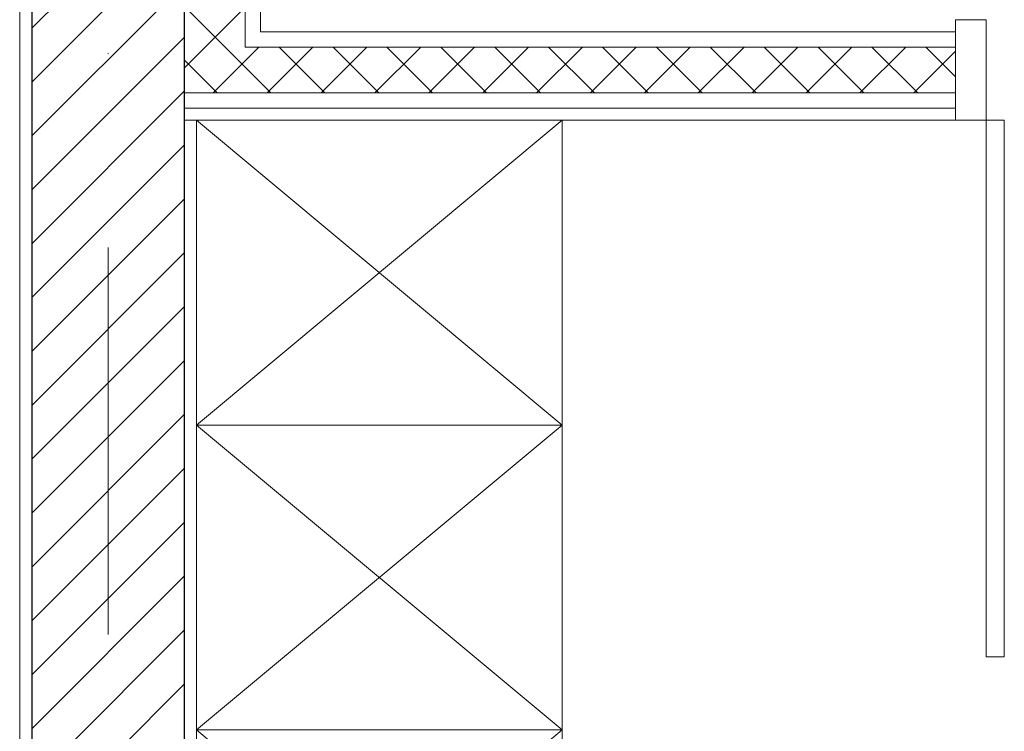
# Model space of a CAD drawing. Header units: metres. Extents: x 10441 to 19716, y -6570 to 1447.
# Tile 59 of 136: x 15544 to 15706, y -3508 to -3391. Entities that reach past the tile are written whole.
import ezdxf
from ezdxf.enums import TextEntityAlignment as Align

# ---------------------------------------------------------------- set-up
doc = ezdxf.new("R2010")
doc.units = ezdxf.units.M
doc.header["$MEASUREMENT"] = 0
doc.linetypes.add('DASHDOT', pattern=[25.4, 12.7, -6.35, 0, -6.35])
for name, color, linetype, lineweight in [('#elektryczne', 8, 'Continuous', 20), ('A_DRZWI', 8, 'Continuous', 5), ('A_HACZE', 8, 'Continuous', 5), ('A_OSIE', 8, 'Continuous', 13), ('A_OZACZENIE DRZWI', 8, 'Continuous', 13), ('A_OZNACZENIA OKIEN', 8, 'Continuous', 13), ('A_PROJEKTOWANE ŚCIANY MUROWANE NOŚNE', 8, 'Continuous', 30), ('A_SCIANY DZIALOWE GK', 8, 'Continuous', 5), ('A_TYNK', 8, 'Continuous', 5), ('A_WYPOSAZENIE', 8, 'Continuous', 5)]:
    doc.layers.add(name, color=color, linetype=linetype, lineweight=lineweight)
doc.styles.add('m1_romans', font='romans.shx', dxfattribs={"width": 0.8})

# ---------------------------------------------------------------- blocks, each defined once
blk = doc.blocks.new('podkład')
at = {"layer": 'A_DRZWI', "color": 8, "ltscale": 2}
for points in [[(11520.29, -1146.2), (11515.29, -1146.2), (11515.29, -1162.7), (11520.29, -1162.7)], [(11520.29, -1250.7), (11523.29, -1250.7), (11523.29, -1162.7), (11520.29, -1162.7)]]:
    blk.add_lwpolyline(points, close=True, dxfattribs=at)
at = {"layer": 'A_HACZE', "color": 8, "linetype": 'Continuous'}
for p, q in [((11388.8, -1122.6), (11363.8, -1147.6)), ((11388.8, -1131.44), (11363.8, -1156.44)), ((11388.8, -1140.27), (11363.8, -1165.27)), ((11403.02, -1158.2), (11388.79, -1143.97)), ((11398.79, -1144.13), (11388.79, -1154.13)), ((11388.8, -1149.11), (11363.8, -1174.11)), ((11401.05, -1150.7), (11393.55, -1158.2)), ((11409.89, -1150.7), (11402.39, -1158.2)), ((11411.85, -1158.2), (11404.35, -1150.7)), ((11418.73, -1150.7), (11411.23, -1158.2)), ((11420.69, -1158.2), (11413.19, -1150.7)), ((11427.57, -1150.7), (11420.07, -1158.2)), ((11429.53, -1158.2), (11422.03, -1150.7)), ((11436.41, -1150.7), (11428.91, -1158.2)), ((11438.37, -1158.2), (11430.87, -1150.7)), ((11445.25, -1150.7), (11437.75, -1158.2)), ((11447.21, -1158.2), (11439.71, -1150.7)), ((11454.09, -1150.7), (11446.59, -1158.2)), ((11456.05, -1158.2), (11448.55, -1150.7)), ((11462.93, -1150.7), (11455.43, -1158.2)), ((11464.89, -1158.2), (11457.39, -1150.7)), ((11471.76, -1150.7), (11464.26, -1158.2)), ((11473.73, -1158.2), (11466.23, -1150.7)), ((11480.6, -1150.7), (11473.1, -1158.2)), ((11482.57, -1158.2), (11475.07, -1150.7)), ((11489.44, -1150.7), (11481.94, -1158.2)), ((11491.4, -1158.2), (11483.9, -1150.7)), ((11498.28, -1150.7), (11490.78, -1158.2)), ((11500.24, -1158.2), (11492.74, -1150.7)), ((11507.12, -1150.7), (11499.62, -1158.2)), ((11509.08, -1158.2), (11501.58, -1150.7)), ((11515.29, -1151.37), (11508.46, -1158.2)), ((11515.29, -1155.56), (11510.42, -1150.7)), ((11394.18, -1158.2), (11388.79, -1152.81)), ((11388.8, -1157.95), (11363.8, -1182.95)), ((11388.8, -1166.79), (11363.8, -1191.79)), ((11388.8, -1175.63), (11363.8, -1200.63)), ((11388.8, -1184.47), (11363.8, -1209.47)), ((11388.8, -1193.31), (11363.8, -1218.31)), ((11388.8, -1202.15), (11363.8, -1227.15)), ((11388.8, -1210.98), (11363.8, -1235.98)), ((11388.8, -1219.82), (11363.8, -1244.82)), ((11388.8, -1228.66), (11363.8, -1253.66)), ((11388.8, -1237.5), (11363.8, -1262.5)), ((11388.8, -1246.34), (11363.8, -1271.34)), ((11388.8, -1255.18), (11363.8, -1280.18))]:
    blk.add_line(p, q, dxfattribs=at)
at = {"layer": 'A_OSIE', "color": 8, "linetype": 'DASHDOT', "ltscale": 5}
blk.add_line((11376.3, -675.15), (11376.3, -2335.96), dxfattribs=at)
at = {"layer": 'A_PROJEKTOWANE ŚCIANY MUROWANE NOŚNE', "color": 8}
for p, q in [((11388.8, -985.58), (11388.8, -1364.7)), ((11363.8, -989.28), (11363.8, -1389.7))]:
    blk.add_line(p, q, dxfattribs=at)
at = {"layer": 'A_SCIANY DZIALOWE GK', "color": 8}
for p, q in [((11398.79, -1150.7), (11398.79, -984.1)), ((11401.29, -1148.2), (11401.29, -983.73)), ((11515.29, -1148.2), (11401.29, -1148.2)), ((11515.29, -1150.7), (11398.79, -1150.7)), ((11515.29, -1158.2), (11388.79, -1158.2)), ((11515.29, -1160.7), (11388.79, -1160.7))]:
    blk.add_line(p, q, dxfattribs=at)
at = {"layer": 'A_TYNK', "color": 8, "linetype": 'Continuous'}
blk.add_line((11361.8, -991.6), (11361.8, -1402.2), dxfattribs=at)
at = {"layer": 'A_TYNK', "color": 8}
blk.add_line((11515.29, -1162.7), (11388.8, -1162.7), dxfattribs=at)
at = {"layer": 'A_WYPOSAZENIE', "color": 8}
for p, q in [((11390.79, -1212.7), (11450.79, -1162.7)), ((11390.79, -1162.7), (11450.79, -1212.7)), ((11390.79, -1262.7), (11450.79, -1212.7)), ((11390.79, -1212.7), (11450.79, -1262.7)), ((11390.79, -1312.7), (11450.79, -1262.7)), ((11390.79, -1262.7), (11450.79, -1312.7))]:
    blk.add_line(p, q, dxfattribs=at)
for points in [[(11450.79, -1162.7), (11450.79, -1212.7), (11390.79, -1212.7), (11390.79, -1162.7)], [(11450.79, -1212.7), (11450.79, -1262.7), (11390.79, -1262.7), (11390.79, -1212.7)], [(11450.79, -1262.7), (11450.79, -1312.7), (11390.79, -1312.7), (11390.79, -1262.7)]]:
    blk.add_lwpolyline(points, close=True, dxfattribs=at)
at = {"layer": 'A_OZACZENIE DRZWI', "color": 8, "ltscale": 0.1, "style": 'm1_romans', "width": 0.8}
for rotation, p in [(98.4861, (12735.07, -773.13)), (360, (12573.8, -1012.7)), (90, (11565.29, -1150.14)), (90, (11872.29, -1150.14)), (90, (12230.03, -1245.64)), (90, (12385.87, -1249.44)), (90, (11565.29, -1370.89)), (90, (11872.29, -1370.89)), (90, (12230.03, -1370.89)), (90, (12389.3, -1370.89)), (90, (11748.79, -1556.15)), (90, (11986.6, -1556.15)), (90, (12389.3, -1556.15)), (360, (12235.05, -1664.2)), (360, (12235.05, -1880.2)), (90, (11745.78, -2001.94))]:
    blk.add_attdef('SZEROKOSC', text='', height=10, rotation=rotation, dxfattribs=at).set_placement(p, align=Align.BOTTOM_CENTER)
for rotation, p in [(98.4861, (12738.56, -773.47)), (360, (12572.95, -1016.09)), (90, (11568.68, -1150.99)), (90, (11875.68, -1150.99)), (90, (12233.42, -1246.49)), (90, (12389.27, -1250.29)), (90, (11568.68, -1371.74)), (90, (11875.68, -1371.74)), (90, (12233.42, -1371.74)), (90, (12392.69, -1371.74)), (90, (11752.19, -1557)), (90, (11990, -1557)), (90, (12392.69, -1557)), (360, (12234.2, -1667.59)), (360, (12234.2, -1883.59)), (90, (11749.18, -2002.79))]:
    blk.add_attdef('WYSOKOSC', text='', height=10, rotation=rotation, dxfattribs=at).set_placement(p, align=Align.TOP_CENTER)
at = {"layer": 'A_OZNACZENIA OKIEN', "color": 8, "ltscale": 0.1, "style": 'm1_romans', "width": 0.8}
for rotation, p in [(278.8676, (13403.28, -587.56)), (278.8676, (13013.44, -645.27)), (278.8676, (12475.3, -724.92)), (278.8676, (12253.72, -757.72)), (0, (14011.09, -903.42)), (278.8676, (11051.11, -935.72)), (278.8676, (10670.26, -992.09)), (0, (14011.09, -1578.09)), (90, (10823, -2081.55)), (90, (11208, -2081.55)), (90, (11974, -2081.55)), (90, (13179.19, -2081.55)), (90, (13543.19, -2081.55))]:
    blk.add_attdef('WYSOKOSC', text='', height=10, rotation=rotation, dxfattribs=at).set_placement(p, align=Align.TOP_CENTER)
for rotation, p in [(278.8676, (13373.71, -593.04)), (278.8676, (12983.87, -650.74)), (278.8676, (12445.73, -730.4)), (278.8676, (12224.15, -763.19)), (0, (14017.48, -900.03)), (278.8676, (11021.54, -941.2)), (278.8676, (10640.69, -997.57)), (0, (14017.48, -1574.7)), (90, (10819.6, -2080.7)), (90, (11204.6, -2080.7)), (90, (11970.6, -2080.7)), (90, (13175.8, -2080.7)), (90, (13539.8, -2080.7))]:
    blk.add_attdef('SZEROKOSC', text='', height=10, rotation=rotation, dxfattribs=at).set_placement(p, align=Align.BOTTOM_CENTER)

msp = doc.modelspace()

# ---------------------------------------------------------------- block references
at = {"layer": '#elektryczne', "color": 8, "linetype": 'Continuous', "lineweight": 18}
msp.add_blockref('podkład', (4182.37, -2244.78), dxfattribs=at)

doc.saveas('drawing.dxf')
